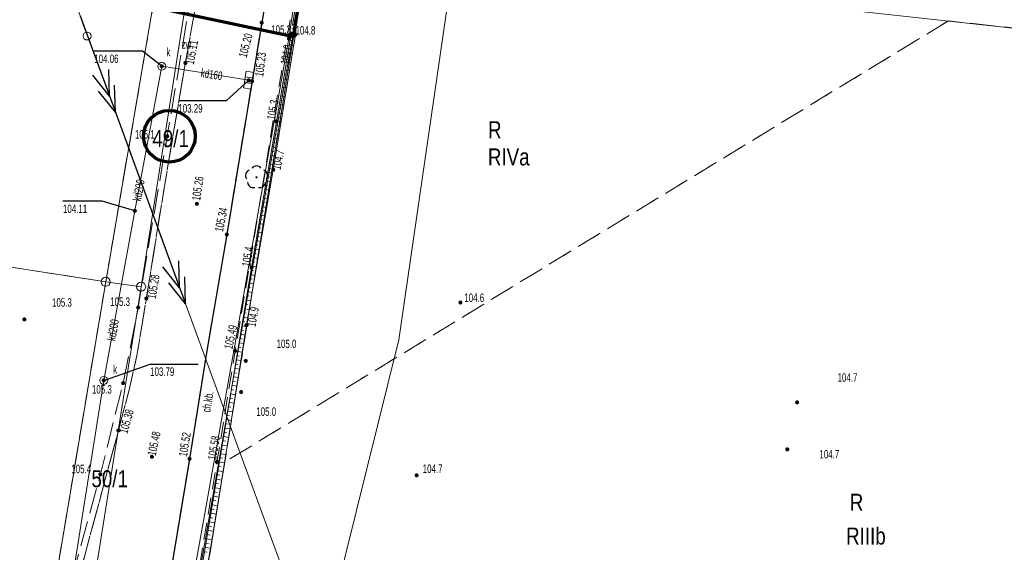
# Model space of a CAD drawing. Header units: inches. Extents: x 6497603 to 6502483, y 5925790 to 5934357.
# Tile 197 of 256: x 6500948 to 6501035, y 5926423 to 5926470. Entities that reach past the tile are written whole.
import ezdxf
from ezdxf.enums import TextEntityAlignment as Align

# ---------------------------------------------------------------- set-up
doc = ezdxf.new("R2010")
doc.units = ezdxf.units.IN
doc.header["$MEASUREMENT"] = 0
for name, pattern in [('1.5_0.75', [2.25, 1.5, -0.75]), ('2.25_0.75', [3, 2.25, -0.75]), ('219-1000', [0, 0]), ('egkk-1000', [3, 2.25, -0.75]), ('egug-1000', [1.5, 0.75, -0.75]), ('suep_sn_1000', [0, 0]), ('supp_1000', [1.25, 0.625, -0.625])]:
    doc.linetypes.add(name, pattern=pattern)
for name, color, linetype in [('000 Inne (niezydentyfikowane)', 7, 'Continuous'), ('202-punkt graniczny', 7, 'Continuous'), ('209-oznaczenie konturu klasyfikacyjnego', 7, 'Continuous'), ('210-oznaczenie konturu użytku gruntowego', 7, 'Continuous'), ('211-numer działki ewidencyjnej', 7, 'Continuous'), ('217-kontur klasyfikacyjny', 7, 'Continuous'), ('218-kontur użytku gruntowego', 7, 'Continuous'), ('219-działka ewidencyjna', 7, 'Continuous'), ('chodnik', 7, 'Continuous'), ('chodnik-Atr17', 7, 'Continuous'), ('drzewo liściaste', 7, 'Continuous'), ('jezdnia', 7, 'Continuous'), ('kratka ściekowa', 7, 'Continuous'), ('krawężnik', 7, 'Continuous'), ('obszar utwardzony', 7, 'Continuous'), ('obszar utwardzony-Atr17', 7, 'Continuous'), ('pikieta naturalna', 7, 'Continuous'), ('pikieta naturalna-Atr2', 7, 'Continuous'), ('pikieta sztuczna', 7, 'Continuous'), ('pikieta sztuczna-Atr2', 7, 'Continuous'), ('przewód elektroenergetyczny średniego napięcia', 7, 'Continuous'), ('przewód kanalizacyjny', 7, 'Continuous'), ('przewód kanalizacyjny-Atr1', 7, 'Continuous'), ('przewód telekomunikacyjny podziemny', 7, 'Continuous'), ('rzędna', 7, 'Continuous'), ('rzędna-Atr2', 7, 'Continuous'), ('rzędna-Atr3', 7, 'Continuous'), ('skarpa nieumocniona', 7, 'Continuous'), ('skarpa umocniona', 7, 'Continuous'), ('studnia kanalizacyjna', 7, 'Continuous'), ('studnia kanalizacyjna-Atr17', 7, 'Continuous'), ('słup przewodów napowietrznych', 7, 'Continuous')]:
    doc.layers.add(name, color=color, linetype=linetype)
doc.styles.get("Standard").update_dxf_attribs({"font": 'arial.ttf'})

# ---------------------------------------------------------------- blocks, each defined once
blk = doc.blocks.new('202')
at = {"color": 0, "linetype": 'Continuous', "lineweight": 0}
blk.add_circle((0, 0), 0.4, dxfattribs=at)
blk = doc.blocks.new('PW01')
at = {"linetype": 'Continuous', "lineweight": 13}
h = blk.add_hatch(color=0, dxfattribs=at)
edge = h.paths.add_edge_path()
edge.add_arc((0, 0), 0.18, 0, 360)
blk = doc.blocks.new('OP021')
at = {"linetype": 'Continuous', "lineweight": 13}
h = blk.add_hatch(color=0, dxfattribs=at)
edge = h.paths.add_edge_path()
edge.add_arc((0, 0), 0.1, 0, 360)
at = {"color": 0, "linetype": 'Continuous', "lineweight": -3}
for centre, start, end in [((0, 0.5), 38.316, 141.684), ((-0.476, 0.154), 110.388, 213.756), ((0.476, 0.154), 326.244, 69.612), ((-0.294, -0.404), 182.272, 285.64), ((0.294, -0.404), 254.36, 357.728), ((0.294, -0.404), 254.36, 357.728)]:
    blk.add_arc(centre, 0.5, start, end, dxfattribs=at)
blk = doc.blocks.new('US15')
at = {"color": 0, "linetype": 'Continuous', "lineweight": 13}
blk.add_circle((0, 0), 0.35, dxfattribs=at)
blk = doc.blocks.new('US05')
at = {"color": 0, "linetype": 'Continuous', "lineweight": 13}
for p, q in [((-0.75, -0.35), (-0.75, 0.35)), ((-0.75, 0.35), (-0.25, 0.35)), ((-0.25, -0.35), (-0.25, 0.35)), ((-0.25, 0.35), (0.25, 0.35)), ((0.25, -0.35), (0.25, 0.35)), ((0.25, 0.35), (0.75, 0.35)), ((0.75, -0.35), (0.75, 0.35)), ((-0.75, -0.35), (-0.25, -0.35)), ((-0.25, -0.35), (0.25, -0.35)), ((0.25, -0.35), (0.75, -0.35))]:
    blk.add_line(p, q, dxfattribs=at)
blk = doc.blocks.new('SM05')
at = {"color": 0, "linetype": 'Continuous', "lineweight": 13}
blk.add_circle((0, 0), 0.35, dxfattribs=at)
blk = doc.blocks.new('SUEP2')
at = {"color": 0, "linetype": 'Continuous'}
for p, q in [((0, 0), (9.04, 0)), ((7.54, 0), (5.29, 0.75)), ((7.54, 0), (5.29, -0.75)), ((9.04, 0), (6.79, 0.75)), ((9.04, 0), (6.79, -0.75)), ((9.04, 0), (27.04, 0)), ((25.54, 0), (23.29, 0.75)), ((25.54, 0), (23.29, -0.75)), ((27.04, 0), (24.79, 0.75)), ((27.04, 0), (24.79, -0.75))]:
    blk.add_line(p, q, dxfattribs=at)

msp = doc.modelspace()

# ---------------------------------------------------------------- linework, layer by layer
at = {"color": 6, "lineweight": 70}
msp.add_lwpolyline([(6501014.288, 5926803.269), (6501007.497, 5926761.792), (6501000.65, 5926723.114), (6500995.925, 5926696.36), (6500990.02, 5926661.92), (6500987.8, 5926647.455), (6500983.344, 5926617.376), (6500978.86, 5926589.52), (6500978.12, 5926584.44), (6500973.634, 5926554.262), (6500970.055, 5926531.585), (6500966.598, 5926510.957), (6500966.316, 5926508.932), (6500961.94, 5926483.39), (6500959.883, 5926470.656), (6500972.298, 5926468.045), (6500973.53, 5926475.65)], dxfattribs=at)
at = {"color": 5, "lineweight": 70}
msp.add_circle((6500961.343, 5926459.248), 2.284, dxfattribs=at)
at = {"layer": '000 Inne (niezydentyfikowane)', "color": 7, "linetype": 'Continuous', "lineweight": 18, "flags": 128}
for points in [[(6500972.26, 5926469.46), (6500972.58, 5926469.41)], [(6500972.15, 5926468.78), (6500972.52, 5926468.72)], [(6500972.21, 5926469.12), (6500972.38, 5926469.09)]]:
    msp.add_lwpolyline(points, dxfattribs=at)
at = {"layer": '217-kontur klasyfikacyjny', "color": 3, "linetype": 'egkk-1000', "lineweight": 18, "flags": 128}
for points in [[(6500973.53, 5926475.65), (6500966.22, 5926430.48)], [(6500955.73, 5926446.4), (6500959.95, 5926471.05)], [(6501030.07, 5926469.43), (6500966.22, 5926430.48)], [(6501111.78, 5926460.45), (6501030.07, 5926469.43)], [(6500955.73, 5926446.4), (6500923.18, 5926451.43)], [(6500950.44, 5926414.92), (6500955.73, 5926446.4)], [(6500966.22, 5926430.48), (6500962.01, 5926404.51)]]:
    msp.add_lwpolyline(points, dxfattribs=at)
at = {"layer": '218-kontur użytku gruntowego', "color": 3, "linetype": 'egug-1000', "lineweight": 18, "flags": 128}
for points in [[(6500973.53, 5926475.65), (6500966.22, 5926430.48)], [(6500955.73, 5926446.4), (6500959.95, 5926471.05)], [(6501030.07, 5926469.43), (6500966.22, 5926430.48)], [(6501111.78, 5926460.45), (6501030.07, 5926469.43)], [(6500955.73, 5926446.4), (6500923.18, 5926451.43)], [(6500950.44, 5926414.92), (6500955.73, 5926446.4)], [(6500966.22, 5926430.48), (6500962.01, 5926404.51)]]:
    msp.add_lwpolyline(points, dxfattribs=at)
at = {"layer": '219-działka ewidencyjna', "color": 3, "linetype": '219-1000', "lineweight": 18, "flags": 128}
for points in [[(6500961.21, 5926404.59), (6500973.53, 5926475.65)], [(6500962.01, 5926404.51), (6500973.53, 5926475.65)], [(6500973.53, 5926475.65), (6501111.1, 5926460.52)], [(6500959.95, 5926471.05), (6500955.73, 5926446.4)], [(6500962.74, 5926470.66), (6500958.85, 5926445.96)], [(6500955.73, 5926446.4), (6500843.59, 5926463.73)], [(6500955.73, 5926446.4), (6500950.44, 5926414.92)], [(6500958.85, 5926445.96), (6500953.81, 5926414.46)], [(6500958.85, 5926445.96), (6500955.73, 5926446.4)]]:
    msp.add_lwpolyline(points, dxfattribs=at)
at = {"layer": 'chodnik', "color": 7, "linetype": '1.5_0.75', "lineweight": 18, "flags": 128}
msp.add_lwpolyline([(6500970.34, 5926474.17), (6500970.76, 5926474.1), (6500971.39, 5926474), (6500972.73, 5926473.79), (6500972.04, 5926469.83), (6500971.87, 5926468.82), (6500971.02, 5926463.72), (6500970.45, 5926460.32), (6500968.81, 5926450.25), (6500967.14, 5926440.3), (6500965.54, 5926430.5), (6500963.69, 5926419.51), (6500962.03, 5926409.65), (6500961.75, 5926407.63), (6500960.47, 5926407.84), (6500959.52, 5926409.05), (6500959.67, 5926410.08), (6500961.32, 5926419.97), (6500963.12, 5926430.78), (6500964.71, 5926440.65), (6500966.41, 5926450.57), (6500968.02, 5926460.39), (6500968.64, 5926464.1), (6500969.49, 5926469.27), (6500969.68, 5926470.3)], close=True, dxfattribs=at)
at = {"layer": 'jezdnia', "color": 7, "linetype": '2.25_0.75', "lineweight": 18, "flags": 128}
msp.add_lwpolyline([(6500967.52, 5926475.78), (6500970.47, 5926475.3), (6500970.34, 5926474.17), (6500969.68, 5926470.3), (6500969.49, 5926469.27), (6500968.64, 5926464.1), (6500968.02, 5926460.39), (6500966.41, 5926450.57), (6500964.71, 5926440.65), (6500963.12, 5926430.78), (6500961.32, 5926419.97), (6500959.67, 5926410.08), (6500959.52, 5926409.05), (6500958.4, 5926402.16), (6500958.2, 5926401.16), (6500956.52, 5926390.93), (6500955.92, 5926387.39), (6500955.8, 5926386.37), (6500953.89, 5926374.55), (6500953.73, 5926373.46), (6500953.44, 5926371.55), (6500953.08, 5926369.21), (6500952.69, 5926366.58), (6500952.26, 5926363.66), (6500951.98, 5926361.63), (6500951.62, 5926358.68), (6500951.27, 5926355.63), (6500950.83, 5926351.7), (6500950.56, 5926348.7), (6500950.2, 5926344.71), (6500949.87, 5926340.76), (6500949.76, 5926338.7), (6500949.68, 5926335.75), (6500949.64, 5926334.74), (6500949.52, 5926328.23), (6500949.49, 5926327.2), (6500949.48, 5926325.22), (6500949.47, 5926322.2), (6500949.55, 5926319.76), (6500949.66, 5926317.23), (6500949.84, 5926313.23), (6500950.01, 5926310.21), (6500950.17, 5926308.21), (6500950.43, 5926305.18), (6500950.74, 5926302.26), (6500951.06, 5926299.26), (6500951.49, 5926295.58), (6500952.08, 5926290.33), (6500952.73, 5926285.4), (6500953.13, 5926282.44), (6500953.57, 5926279.4), (6500954.04, 5926276.46), (6500954.41, 5926274.33), (6500954.74, 5926272.49), (6500955.37, 5926269.55), (6500956.06, 5926266.66), (6500956.52, 5926264.7), (6500957.04, 5926262.72), (6500957.79, 5926259.85), (6500958.59, 5926257.01), (6500959.46, 5926254.06), (6500960.33, 5926251.13), (6500961.47, 5926247.41), (6500962.32, 5926244.49), (6500963.34, 5926241.33), (6500964.48, 5926237.89), (6500965.5, 5926234.96), (6500966.14, 5926233.14), (6500966.53, 5926232.14), (6500968.88, 5926225.61), (6500969.29, 5926224.6), (6500970.02, 5926222.74), (6500970.38, 5926221.87), (6500971.84, 5926218.15), (6500972.99, 5926215.36), (6500974.13, 5926212.6), (6500975.34, 5926209.86), (6500976.57, 5926207.09), (6500977.79, 5926204.36), (6500979.13, 5926201.69), (6500980.03, 5926199.93), (6500981.16, 5926197.8), (6500982.17, 5926195.97), (6500982.82, 5926194.92), (6500983.5, 5926193.77), (6500984.62, 5926192.1), (6500985.77, 5926190.49), (6500986.98, 5926188.92), (6500988.2, 5926187.36), (6500989.17, 5926186.2), (6500990.87, 5926184.3), (6500992.5, 5926182.51), (6500994.27, 5926180.73), (6500995.76, 5926179.32), (6500997.26, 5926177.93), (6500997.98, 5926177.32), (6500999.49, 5926176), (6501001.04, 5926174.69), (6501002.64, 5926173.48), (6501003.77, 5926172.66), (6501005.08, 5926171.78), (6501006.76, 5926170.76), (6501009.35, 5926169.19), (6501011.02, 5926168.15), (6501012.75, 5926167), (6501015.2, 5926165.27), (6501017.63, 5926163.53), (6501019.23, 5926162.32), (6501020.36, 5926161.31), (6501021.45, 5926160.26), (6501022.54, 5926159.21), (6501023.77, 5926157.9), (6501024.43, 5926157.12), (6501025.28, 5926156.11), (6501026.36, 5926154.87), (6501027.57, 5926153.3), (6501028.15, 5926152.45), (6501028.65, 5926151.68), (6501029.28, 5926150.71), (6501030.17, 5926149.6), (6501030.99, 5926148.6), (6501031.86, 5926147.75), (6501032.71, 5926147), (6501033.36, 5926146.49), (6501034.56, 5926145.76), (6501035.84, 5926145.14), (6501037.14, 5926144.59), (6501038.54, 5926143.97), (6501039.7, 5926143.38), (6501041.25, 5926142.34), (6501042.55, 5926141.23), (6501043.36, 5926140.29), (6501044.15, 5926139.04), (6501044.95, 5926137.68), (6501045.97, 5926135.97), (6501046.76, 5926134.83), (6501047.06, 5926134.43), (6501047.46, 5926133.9), (6501048.29, 5926133.07), (6501049.15, 5926132.29), (6501050.1, 5926131.67), (6501051.14, 5926131.14), (6501052.32, 5926130.71), (6501053.32, 5926130.44), (6501054.33, 5926130.26), (6501054.81, 5926130.11), (6501059.21, 5926129.52), (6501060.24, 5926129.37), (6501062.18, 5926128.95), (6501065.52, 5926128.17), (6501067.51, 5926127.68), (6501067.94, 5926127.56), (6501072.36, 5926126.36), (6501076.16, 5926125.39), (6501077, 5926125.24), (6501079.93, 5926124.73), (6501091.81, 5926122.96), (6501106.86, 5926120.63), (6501107.86, 5926120.45), (6501114.26, 5926119.46), (6501115.28, 5926119.31), (6501129.17, 5926117.14), (6501141.73, 5926115.29), (6501155.8, 5926113.1), (6501156.84, 5926112.94), (6501163.71, 5926111.96), (6501164.73, 5926111.81), (6501169.7, 5926111.07), (6501186.02, 5926108.73), (6501187.04, 5926108.57), (6501197.9, 5926107.02), (6501198.93, 5926106.86), (6501209.44, 5926105.01), (6501213.12, 5926104.73), (6501214.13, 5926104.59), (6501218.06, 5926103.95), (6501219.09, 5926103.82), (6501225, 5926102.98), (6501226.03, 5926103), (6501226.9, 5926103.16), (6501227.59, 5926103.32), (6501228.34, 5926103.71), (6501228.93, 5926104.14), (6501229.4, 5926105.03), (6501229.75, 5926106.03), (6501230.03, 5926107.51), (6501230.13, 5926108.51), (6501230.41, 5926111.43), (6501235.51, 5926111.16), (6501235.42, 5926108.23), (6501235.48, 5926107.23), (6501235.64, 5926106.46), (6501236.12, 5926105.41), (6501236.84, 5926104.54), (6501237.77, 5926103.89), (6501238.91, 5926103.49), (6501240.04, 5926103.43), (6501241.16, 5926103.54), (6501242.17, 5926103.85), (6501243.16, 5926104.12), (6501253.15, 5926106.97), (6501253.23, 5926106.89), (6501254.28, 5926103.94), (6501255.15, 5926100.97), (6501254.99, 5926100.67), (6501253.62, 5926100.28), (6501252.65, 5926100), (6501249.77, 5926099.21), (6501248.73, 5926098.94), (6501244.96, 5926097.81), (6501243.92, 5926097.57), (6501242.05, 5926097.03), (6501240.92, 5926096.64), (6501239.24, 5926095.9), (6501238.04, 5926095.27), (6501237.2, 5926094.68), (6501236.35, 5926093.84), (6501235.38, 5926092.95), (6501234.5, 5926091.83), (6501233.74, 5926090.74), (6501233.24, 5926089.73), (6501232.77, 5926088.7), (6501232.51, 5926087.65), (6501232.15, 5926085.66), (6501231.07, 5926079.74), (6501230.21, 5926075.13), (6501227.92, 5926063.04), (6501227.8, 5926062.48), (6501227.76, 5926061.73), (6501227.77, 5926061.08), (6501227.88, 5926060.39), (6501228.08, 5926059.83), (6501228.38, 5926059.33), (6501228.85, 5926058.88), (6501229.59, 5926058.46), (6501230.48, 5926058.18), (6501231.24, 5926057.98), (6501236.18, 5926057.48), (6501247.14, 5926056.54), (6501247.78, 5926056.32), (6501247.32, 5926053.12), (6501247.25, 5926050.18), (6501240.84, 5926050.54), (6501235.01, 5926051.15), (6501232.93, 5926051.11), (6501231.58, 5926051.14), (6501230.74, 5926051.16), (6501229.93, 5926051.11), (6501229.08, 5926050.94), (6501228.33, 5926050.61), (6501227.56, 5926049.99), (6501227.03, 5926049.46), (6501226.57, 5926048.76), (6501226.26, 5926048.04), (6501226.07, 5926047), (6501224.9, 5926038.07), (6501224.76, 5926037.04), (6501223.95, 5926030.65), (6501223.78, 5926029.64), (6501222.8, 5926021.69), (6501222.62, 5926020.67), (6501221.85, 5926014.28), (6501221.72, 5926013.21), (6501220.01, 5926001.35), (6501219.92, 5926000.35), (6501218.92, 5925993.96), (6501218.73, 5925992.94), (6501217.59, 5925985.53), (6501217.19, 5925983.25), (6501216.34, 5925978.62), (6501216.11, 5925977.64), (6501215.34, 5925973.74), (6501215.12, 5925972.71), (6501214.1, 5925967.79), (6501212.17, 5925958.57), (6501211.6, 5925955.9), (6501210.39, 5925950.18), (6501210.15, 5925949.2), (6501208.72, 5925942.4), (6501208.51, 5925941.33), (6501206.97, 5925934), (6501206.1, 5925929.6), (6501205.96, 5925928.62), (6501203.95, 5925916.84), (6501200.99, 5925899.07), (6501197.27, 5925877.8), (6501197.19, 5925877.04), (6501197.19, 5925876.24), (6501197.31, 5925875.07), (6501197.66, 5925873.98), (6501197.97, 5925873.22), (6501198.63, 5925872.3), (6501199.23, 5925871.72), (6501199.74, 5925871.37), (6501200.42, 5925871.01), (6501201.38, 5925870.71), (6501202.44, 5925870.55), (6501201.55, 5925864.88), (6501201.24, 5925864.89), (6501200.2, 5925864.97), (6501198.98, 5925864.81), (6501197.51, 5925864.23), (6501196.67, 5925863.67), (6501195.78, 5925862.79), (6501195.34, 5925862.22), (6501195.05, 5925861.84), (6501194.69, 5925861.34), (6501194.31, 5925860.58), (6501193.88, 5925859.32), (6501193.66, 5925858.13), (6501191.37, 5925844.58), (6501188.63, 5925845.69), (6501186.06, 5925846.29), (6501188.34, 5925859.28), (6501189.55, 5925865.75), (6501190.19, 5925869.41), (6501190.72, 5925872.53), (6501192, 5925879.57), (6501195.3, 5925899.15), (6501198.39, 5925917.25), (6501200.06, 5925927.91), (6501200.49, 5925930.37), (6501201.43, 5925935.3), (6501202.26, 5925939.27), (6501205.89, 5925956.67), (6501206.71, 5925960.26), (6501209.44, 5925973.27), (6501210.33, 5925977.62), (6501211, 5925981.11), (6501211.51, 5925984.07), (6501211.73, 5925985.08), (6501212.62, 5925991.03), (6501213.62, 5925996.92), (6501213.83, 5925997.96), (6501214.76, 5926004.82), (6501214.89, 5926005.86), (6501216.15, 5926014.76), (6501216.28, 5926015.75), (6501217.09, 5926022.16), (6501217.19, 5926023.22), (6501218.27, 5926030.95), (6501221.29, 5926054.94), (6501221.42, 5926055.98), (6501222.24, 5926062.4), (6501222.34, 5926063.44), (6501224.16, 5926076.33), (6501224.9, 5926081.72), (6501225.66, 5926087.21), (6501225.76, 5926088.39), (6501225.79, 5926089.57), (6501225.74, 5926090.79), (6501225.65, 5926091.85), (6501225.41, 5926093.04), (6501225.02, 5926094.16), (6501224.47, 5926095.07), (6501223.68, 5926095.94), (6501222.87, 5926096.5), (6501222, 5926096.87), (6501221.03, 5926097.17), (6501220.05, 5926097.37), (6501218.15, 5926097.65), (6501217.08, 5926097.83), (6501213.18, 5926098.37), (6501212.16, 5926098.52), (6501210.21, 5926098.79), (6501209.19, 5926099), (6501203.73, 5926099.73), (6501202.71, 5926099.87), (6501199.75, 5926100.28), (6501198.75, 5926100.43), (6501192.84, 5926101.32), (6501191.84, 5926101.46), (6501178.52, 5926103.46), (6501168.08, 5926104.92), (6501167.07, 5926105.07), (6501161.11, 5926105.95), (6501160.15, 5926106.11), (6501141.22, 5926108.96), (6501128.91, 5926110.87), (6501107.19, 5926114.24), (6501091.02, 5926116.76), (6501087.03, 5926117.36), (6501085.63, 5926117.57), (6501084.66, 5926117.74), (6501082.7, 5926117.91), (6501080.66, 5926118.01), (6501077.67, 5926118.12), (6501076.66, 5926118.16), (6501075.65, 5926118.1), (6501074.96, 5926118.04), (6501074.24, 5926117.87), (6501073.45, 5926117.58), (6501072.83, 5926117.24), (6501072.24, 5926116.73), (6501071.92, 5926116.36), (6501071.6, 5926115.95), (6501071.13, 5926115.07), (6501070.2, 5926112.15), (6501069.14, 5926109.35), (6501065.67, 5926107.67), (6501060.98, 5926105.37), (6501056.17, 5926102.92), (6501047.77, 5926098.64), (6501039.02, 5926094.25), (6501035.19, 5926092.32), (6501033.38, 5926091.57), (6501031.9, 5926091.17), (6501030.72, 5926091), (6501029.45, 5926090.96), (6501027.96, 5926091.09), (6501026.37, 5926091.21), (6501025.08, 5926091.02), (6501023.8, 5926090.63), (6501022.54, 5926089.24), (6501020.92, 5926087.38), (6501018.93, 5926085.36), (6501016.88, 5926083.52), (6501014.11, 5926081.3), (6501011.15, 5926079.19), (6501008.09, 5926077.35), (6501004.66, 5926075.72), (6501000.14, 5926073.66), (6500996.05, 5926071.78), (6500991.19, 5926069.54), (6500987.22, 5926067.8), (6500985.88, 5926070.25), (6500984.5, 5926072.54), (6500990.81, 5926076.24), (6500997.85, 5926080.69), (6501004.96, 5926085.16), (6501007.77, 5926086.97), (6501009.89, 5926088.54), (6501012.32, 5926090.44), (6501014.72, 5926092.81), (6501016.4, 5926095.01), (6501018.1, 5926097.7), (6501019.49, 5926099.95), (6501021.13, 5926103.12), (6501021.79, 5926104.63), (6501021.73, 5926104.89), (6501022.4, 5926106.7), (6501022.77, 5926107.65), (6501022.96, 5926108.66), (6501023.19, 5926109.6), (6501023.35, 5926110.74), (6501023.42, 5926111.89), (6501023.37, 5926112.99), (6501023.17, 5926114.21), (6501022.81, 5926115.94), (6501022.34, 5926117.28), (6501021.93, 5926118.41), (6501021.38, 5926119.39), (6501020.82, 5926120.06), (6501020.31, 5926120.58), (6501019.37, 5926121.14), (6501018.64, 5926121.59), (6501017.79, 5926122.01), (6501016.87, 5926122.36), (6501016.07, 5926122.61), (6501015.13, 5926122.79), (6501014.32, 5926122.89), (6501013.3, 5926122.96), (6501011.3, 5926123.02), (6501010.28, 5926123.07), (6501008.82, 5926123.15), (6501007.35, 5926123.27), (6501006.78, 5926123.46), (6501004.62, 5926123.76), (6501002.02, 5926124.18), (6501000.54, 5926124.46), (6500997.95, 5926125.21), (6500994.57, 5926126.41), (6500989.34, 5926128.79), (6500983.15, 5926131.79), (6500980.24, 5926133), (6500976.92, 5926134.27), (6500973.27, 5926135.38), (6500969.21, 5926136.46), (6500966.14, 5926137.16), (6500962.38, 5926137.84), (6500956.83, 5926138.72), (6500951.6, 5926139.58), (6500948.09, 5926140.28), (6500941.13, 5926141.59), (6500936.68, 5926142.36), (6500936.26, 5926142.38), (6500936.91, 5926144.94), (6500937.28, 5926147.22), (6500938.48, 5926147.26), (6500944.87, 5926146.1), (6500952.28, 5926144.84), (6500952.45, 5926144.94), (6500957.36, 5926144.12), (6500958.42, 5926144.02), (6500960.33, 5926143.82), (6500961.34, 5926143.73), (6500962.4, 5926143.7), (6500964.35, 5926143.61), (6500966.38, 5926143.52), (6500968.34, 5926143.33), (6500970.37, 5926142.99), (6500972.16, 5926142.64), (6500975.22, 5926141.96), (6500978.14, 5926141.2), (6500980.07, 5926140.59), (6500984.84, 5926139.11), (6500988.6, 5926137.98), (6500991.96, 5926137.02), (6500993.89, 5926136.41), (6500996.3, 5926135.75), (6500998.23, 5926135.25), (6500999.76, 5926134.9), (6501002.22, 5926134.43), (6501003.59, 5926134.13), (6501004.64, 5926133.95), (6501005.57, 5926133.82), (6501006.54, 5926133.72), (6501007.41, 5926133.65), (6501008.58, 5926133.66), (6501009.4, 5926133.71), (6501010.99, 5926133.99), (6501012.51, 5926134.33), (6501013.46, 5926134.67), (6501014.17, 5926134.95), (6501015.06, 5926135.45), (6501015.72, 5926135.84), (6501016.55, 5926136.42), (6501017.28, 5926137.05), (6501017.97, 5926137.76), (6501018.59, 5926138.35), (6501019.09, 5926139.31), (6501019.34, 5926140.2), (6501019.48, 5926141.24), (6501019.5, 5926142.22), (6501019.53, 5926143.17), (6501019.42, 5926144.33), (6501019.23, 5926145.48), (6501018.9, 5926146.66), (6501018.59, 5926147.63), (6501018.18, 5926148.39), (6501017.57, 5926149.31), (6501017.02, 5926149.96), (6501016.24, 5926150.87), (6501015.1, 5926152.17), (6501013.64, 5926153.83), (6501013.57, 5926154), (6501012.46, 5926155.3), (6501009.41, 5926158.38), (6501006.55, 5926161.1), (6501003.79, 5926163.84), (6501000.27, 5926167.22), (6500997.75, 5926169.48), (6500994.93, 5926171.9), (6500993.22, 5926173.37), (6500990.08, 5926176.36), (6500986.16, 5926180.45), (6500984.36, 5926182.53), (6500983.92, 5926182.88), (6500982.09, 5926185.15), (6500980.83, 5926186.8), (6500979.72, 5926188.4), (6500979.64, 5926188.64), (6500977.9, 5926191.3), (6500976.68, 5926193.39), (6500974.4, 5926197.5), (6500971.6, 5926203.33), (6500970.2, 5926206.34), (6500968.02, 5926211.54), (6500966.1, 5926216.13), (6500964.42, 5926220.5), (6500963.39, 5926223.18), (6500962.78, 5926224.79), (6500960.85, 5926229.86), (6500958.92, 5926235.34), (6500957.26, 5926240.34), (6500955.77, 5926245.22), (6500954.5, 5926249.48), (6500953.02, 5926254.47), (6500951.16, 5926261.1), (6500950.63, 5926263.22), (6500949.44, 5926268.23), (6500948.4, 5926273.5), (6500947.44, 5926279.19), (6500946.72, 5926284.52), (6500945.98, 5926290.57), (6500945.39, 5926295.06), (6500944.64, 5926301.22), (6500943.99, 5926308.19), (6500943.71, 5926313.06), (6500943.38, 5926320.02), (6500943.36, 5926324.68), (6500943.39, 5926329.54), (6500943.52, 5926335.16), (6500943.63, 5926336.77), (6500943.87, 5926342.09), (6500944.45, 5926348.6), (6500944.89, 5926353.17), (6500945.31, 5926356.92), (6500946, 5926362.7), (6500946.75, 5926367.77), (6500946.9, 5926369.53), (6500947.97, 5926376.36), (6500948.58, 5926379.99), (6500949.87, 5926387.54), (6500950.36, 5926390.87), (6500950.58, 5926392.97), (6500951.07, 5926399.96), (6500951.2, 5926400.17), (6500951.56, 5926405.22), (6500951.74, 5926408.6), (6500951.86, 5926412.25), (6500952.04, 5926414.31), (6500952.81, 5926417.99), (6500953.87, 5926422.25), (6500955.38, 5926427.84), (6500956.84, 5926433.28), (6500957.79, 5926436.87), (6500958.47, 5926439.89), (6500959.31, 5926444.93), (6500960.75, 5926453.89), (6500962.75, 5926465.71), (6500964.63, 5926476.24)], close=True, dxfattribs=at)
at = {"layer": 'krawężnik', "color": 7, "linetype": 'Continuous', "lineweight": 25, "flags": 128}
msp.add_lwpolyline([(6500970.47, 5926475.3), (6500970.34, 5926474.17), (6500969.68, 5926470.3), (6500969.49, 5926469.27), (6500968.64, 5926464.1), (6500968.02, 5926460.39), (6500966.41, 5926450.57), (6500964.71, 5926440.65), (6500963.12, 5926430.78), (6500961.32, 5926419.97)], dxfattribs=at)
at = {"layer": 'obszar utwardzony', "color": 7, "linetype": '2.25_0.75', "lineweight": 18, "flags": 128}
msp.add_lwpolyline([(6500964.63, 5926476.24), (6500962.75, 5926465.71), (6500960.75, 5926453.89), (6500959.31, 5926444.93), (6500958.47, 5926439.89), (6500957.79, 5926436.87), (6500956.84, 5926433.28), (6500955.38, 5926427.84), (6500953.87, 5926422.25), (6500952.81, 5926417.99), (6500952.04, 5926414.31), (6500951.86, 5926412.25), (6500951.74, 5926408.6), (6500951.56, 5926405.22), (6500951.2, 5926400.17), (6500951.07, 5926399.96), (6500950.68, 5926399.57), (6500951.2, 5926409.01), (6500951.35, 5926413.03), (6500951.67, 5926415.59), (6500952.71, 5926420.08), (6500955.25, 5926429.41), (6500957.26, 5926437.46), (6500958.59, 5926444.13), (6500961.15, 5926459.24), (6500964.04, 5926476.33)], close=True, dxfattribs=at)
at = {"layer": 'przewód elektroenergetyczny średniego napięcia', "color": 1, "linetype": 'suep_sn_1000', "lineweight": 18, "flags": 128}
msp.add_lwpolyline([(6500989.2, 5926372.17), (6500953.47, 5926469.86)], dxfattribs=at)
at = {"layer": 'przewód kanalizacyjny', "color": 34, "linetype": 'Continuous', "lineweight": 18, "flags": 128}
for points in [[(6500960.67, 5926465.42), (6500958.3, 5926452.66)], [(6500968.34, 5926464.19), (6500960.67, 5926465.42)], [(6500958.3, 5926452.66), (6500955.55, 5926437.7)], [(6500955.55, 5926437.7), (6500948.36, 5926392.23)]]:
    msp.add_lwpolyline(points, dxfattribs=at)
at = {"layer": 'przewód telekomunikacyjny podziemny', "color": 30, "linetype": 'Continuous', "lineweight": 18, "flags": 128}
for points in [[(6501044.69, 5926815.36), (6501035.71, 5926766.18), (6501027.74, 5926718.85), (6501020.68, 5926671.15), (6501011.26, 5926622.96), (6501003.43, 5926574.72), (6500995.72, 5926526.99), (6500987.58, 5926482.63), (6500981.59, 5926441.29), (6500972.21, 5926403.46)], [(6500990.65, 5926665.04), (6500987.45, 5926640.45), (6500986.95, 5926634.29), (6500986.01, 5926631.95), (6500983.85, 5926619.57), (6500998.55, 5926617.08), (6500997.31, 5926609.2), (6500995.49, 5926594.85), (6500991.8, 5926572.67), (6500987.21, 5926551.13), (6500982.75, 5926526.41), (6500978.16, 5926502.55), (6500973.52, 5926479.09), (6500971.89, 5926467.87), (6500969.86, 5926456.4), (6500967.19, 5926441.32), (6500964.2, 5926424.48), (6500961.05, 5926407.01)]]:
    msp.add_lwpolyline(points, dxfattribs=at)
at = {"layer": 'rzędna-Atr2', "color": 7, "flags": 128}
for points in [[(6500960.67, 5926465.42), (6500958.98, 5926466.75), (6500954.713, 5926466.75)], [(6500968.34, 5926464.19), (6500966.36, 5926462.37), (6500962.133, 5926462.37)], [(6500958.3, 5926452.66), (6500955.4, 5926453.51), (6500951.955, 5926453.51)], [(6500955.55, 5926437.7), (6500959.64, 5926439.14), (6500963.867, 5926439.14)]]:
    msp.add_lwpolyline(points, dxfattribs=at)
at = {"layer": 'skarpa nieumocniona', "color": 7, "linetype": '1.5_0.75', "lineweight": 18, "flags": 128}
msp.add_lwpolyline([(6500972.97, 5926473.81), (6500972.47, 5926468.22), (6500972.07, 5926468.29)], close=True, dxfattribs=at)
msp.add_lwpolyline([(6500972.97, 5926473.81), (6500972.47, 5926468.22), (6500972.07, 5926468.29)], close=True, dxfattribs=at)
at = {"layer": 'skarpa umocniona', "color": 7, "linetype": 'Continuous', "lineweight": 18, "flags": 128}
msp.add_lwpolyline([(6500972.07, 5926468.29), (6500972.47, 5926468.22), (6500970.5, 5926456.29), (6500968.14, 5926442.57), (6500965.43, 5926425.63), (6500963.63, 5926415.04), (6500962.83, 5926409.61), (6500962.3, 5926409.68), (6500964.04, 5926420.09), (6500966.3, 5926433.74), (6500968.59, 5926447.66), (6500970.79, 5926460.55)], close=True, dxfattribs=at)
msp.add_lwpolyline([(6500972.07, 5926468.29), (6500972.47, 5926468.22), (6500970.5, 5926456.29), (6500968.14, 5926442.57), (6500965.43, 5926425.63), (6500963.63, 5926415.04), (6500962.83, 5926409.61), (6500962.3, 5926409.68), (6500964.04, 5926420.09), (6500966.3, 5926433.74), (6500968.59, 5926447.66), (6500970.79, 5926460.55)], close=True, dxfattribs=at)
for points in [[(6500971.97, 5926467.71), (6500972.17, 5926467.68)], [(6500972.04, 5926468.09), (6500972.44, 5926468.02)], [(6500971.85, 5926466.96), (6500972.05, 5926466.92)], [(6500971.91, 5926467.33), (6500972.31, 5926467.27)], [(6500971.73, 5926466.2), (6500971.93, 5926466.17)], [(6500971.79, 5926466.58), (6500972.19, 5926466.51)], [(6500971.54, 5926465.08), (6500971.94, 5926465.01)], [(6500971.6, 5926465.45), (6500971.8, 5926465.42)], [(6500971.66, 5926465.83), (6500972.06, 5926465.76)], [(6500971.41, 5926464.32), (6500971.82, 5926464.26)], [(6500971.48, 5926464.7), (6500971.68, 5926464.67)], [(6500971.29, 5926463.57), (6500971.69, 5926463.51)], [(6500971.35, 5926463.95), (6500971.55, 5926463.91)], [(6500971.1, 5926462.44), (6500971.3, 5926462.41)], [(6500971.17, 5926462.82), (6500971.57, 5926462.75)], [(6500971.23, 5926463.2), (6500971.43, 5926463.16)], [(6500970.98, 5926461.69), (6500971.18, 5926461.66)], [(6500971.04, 5926462.07), (6500971.44, 5926462)], [(6500970.85, 5926460.94), (6500971.06, 5926460.91)], [(6500970.92, 5926461.31), (6500971.32, 5926461.25)], [(6500970.73, 5926460.19), (6500970.93, 5926460.15)], [(6500970.79, 5926460.56), (6500971.19, 5926460.5)], [(6500970.54, 5926459.06), (6500970.95, 5926458.99)], [(6500970.6, 5926459.44), (6500970.8, 5926459.4)], [(6500970.66, 5926459.81), (6500971.07, 5926459.74)], [(6500970.41, 5926458.31), (6500970.82, 5926458.24)], [(6500970.47, 5926458.68), (6500970.68, 5926458.65)], [(6500970.28, 5926457.56), (6500970.7, 5926457.48)], [(6500970.34, 5926457.93), (6500970.55, 5926457.9)], [(6500970.09, 5926456.43), (6500970.3, 5926456.39)], [(6500970.15, 5926456.8), (6500970.57, 5926456.73)], [(6500970.21, 5926457.18), (6500970.43, 5926457.14)], [(6500969.96, 5926455.68), (6500970.17, 5926455.64)], [(6500970.02, 5926456.05), (6500970.45, 5926455.98)], [(6500969.83, 5926454.93), (6500970.04, 5926454.89)], [(6500969.89, 5926455.3), (6500970.32, 5926455.23)], [(6500969.64, 5926453.8), (6500970.06, 5926453.73)], [(6500969.7, 5926454.17), (6500969.91, 5926454.14)], [(6500969.77, 5926454.55), (6500970.19, 5926454.48)], [(6500969.51, 5926453.05), (6500969.93, 5926452.97)], [(6500969.57, 5926453.42), (6500969.78, 5926453.39)], [(6500969.38, 5926452.29), (6500969.8, 5926452.22)], [(6500969.45, 5926452.67), (6500969.66, 5926452.63)], [(6500969.19, 5926451.17), (6500969.4, 5926451.13)], [(6500969.25, 5926451.54), (6500969.67, 5926451.47)], [(6500969.32, 5926451.92), (6500969.53, 5926451.88)], [(6500969.06, 5926450.42), (6500969.27, 5926450.38)], [(6500969.12, 5926450.79), (6500969.54, 5926450.72)], [(6500968.93, 5926449.66), (6500969.14, 5926449.63)], [(6500969, 5926450.04), (6500969.41, 5926449.97)], [(6500968.74, 5926448.54), (6500969.15, 5926448.47)], [(6500968.8, 5926448.91), (6500969.01, 5926448.88)], [(6500968.87, 5926449.29), (6500969.28, 5926449.22)], [(6500968.61, 5926447.79), (6500969.02, 5926447.71)], [(6500968.68, 5926448.16), (6500968.88, 5926448.13)], [(6500968.49, 5926447.03), (6500968.9, 5926446.97)], [(6500968.55, 5926447.41), (6500968.75, 5926447.38)], [(6500968.36, 5926446.28), (6500968.77, 5926446.21)], [(6500968.42, 5926446.66), (6500968.63, 5926446.62)], [(6500968.18, 5926445.15), (6500968.38, 5926445.12)], [(6500968.24, 5926445.53), (6500968.64, 5926445.46)], [(6500968.3, 5926445.9), (6500968.5, 5926445.87)], [(6500968.05, 5926444.4), (6500968.25, 5926444.37)], [(6500968.12, 5926444.78), (6500968.51, 5926444.71)], [(6500967.93, 5926443.65), (6500968.12, 5926443.62)], [(6500967.99, 5926444.02), (6500968.38, 5926443.96)], [(6500967.74, 5926442.52), (6500968.12, 5926442.46)], [(6500967.81, 5926442.89), (6500968, 5926442.86)], [(6500967.87, 5926443.27), (6500968.25, 5926443.21)], [(6500967.62, 5926441.77), (6500968, 5926441.7)], [(6500967.68, 5926442.14), (6500967.87, 5926442.11)], [(6500967.5, 5926441.01), (6500967.88, 5926440.95)], [(6500967.56, 5926441.39), (6500967.75, 5926441.36)], [(6500967.31, 5926439.89), (6500967.51, 5926439.85)], [(6500967.37, 5926440.26), (6500967.76, 5926440.2)], [(6500967.43, 5926440.64), (6500967.63, 5926440.61)], [(6500967.19, 5926439.13), (6500967.38, 5926439.1)], [(6500967.25, 5926439.51), (6500967.64, 5926439.44)], [(6500967.06, 5926438.38), (6500967.26, 5926438.35)], [(6500967.13, 5926438.76), (6500967.52, 5926438.69)], [(6500966.88, 5926437.25), (6500967.28, 5926437.19)], [(6500966.94, 5926437.63), (6500967.14, 5926437.6)], [(6500967, 5926438), (6500967.4, 5926437.94)], [(6500966.75, 5926436.5), (6500967.16, 5926436.43)], [(6500966.82, 5926436.88), (6500967.02, 5926436.84)], [(6500966.63, 5926435.75), (6500967.04, 5926435.68)], [(6500966.69, 5926436.12), (6500966.9, 5926436.09)], [(6500966.51, 5926434.99), (6500966.92, 5926434.93)], [(6500966.57, 5926435.37), (6500966.77, 5926435.34)], [(6500966.32, 5926433.87), (6500966.53, 5926433.83)], [(6500966.38, 5926434.24), (6500966.8, 5926434.17)], [(6500966.44, 5926434.62), (6500966.65, 5926434.58)], [(6500966.2, 5926433.11), (6500966.41, 5926433.08)], [(6500966.26, 5926433.49), (6500966.68, 5926433.42)], [(6500966.07, 5926432.36), (6500966.28, 5926432.33)], [(6500966.13, 5926432.74), (6500966.56, 5926432.67)], [(6500965.89, 5926431.23), (6500966.32, 5926431.16)], [(6500965.95, 5926431.61), (6500966.16, 5926431.57)], [(6500966.01, 5926431.99), (6500966.44, 5926431.92)], [(6500965.76, 5926430.48), (6500966.19, 5926430.41)], [(6500965.82, 5926430.86), (6500966.04, 5926430.82)], [(6500965.64, 5926429.73), (6500966.07, 5926429.66)], [(6500965.7, 5926430.11), (6500965.92, 5926430.07)], [(6500965.45, 5926428.6), (6500965.67, 5926428.56)], [(6500965.51, 5926428.98), (6500965.95, 5926428.9)], [(6500965.57, 5926429.35), (6500965.79, 5926429.32)], [(6500965.32, 5926427.85), (6500965.55, 5926427.81)], [(6500965.39, 5926428.22), (6500965.83, 5926428.15)], [(6500965.2, 5926427.1), (6500965.43, 5926427.06)], [(6500965.26, 5926427.47), (6500965.71, 5926427.4)], [(6500965.01, 5926425.97), (6500965.47, 5926425.89)], [(6500965.08, 5926426.34), (6500965.3, 5926426.31)], [(6500965.14, 5926426.72), (6500965.59, 5926426.64)], [(6500964.89, 5926425.22), (6500965.35, 5926425.14)], [(6500964.95, 5926425.59), (6500965.18, 5926425.55)], [(6500964.76, 5926424.46), (6500965.22, 5926424.39)], [(6500964.83, 5926424.84), (6500965.05, 5926424.8)], [(6500964.64, 5926423.71), (6500965.09, 5926423.64)], [(6500964.7, 5926424.09), (6500964.93, 5926424.05)], [(6500964.45, 5926422.58), (6500964.68, 5926422.55)], [(6500964.51, 5926422.96), (6500964.96, 5926422.88)], [(6500964.58, 5926423.33), (6500964.8, 5926423.3)]]:
    msp.add_lwpolyline(points, dxfattribs=at)
at = {"layer": 'słup przewodów napowietrznych', "color": 7, "linetype": 'supp_1000', "lineweight": 18, "flags": 128}
msp.add_lwpolyline([(6500952.85, 5926471.63), (6500954.08, 5926468.09)], dxfattribs=at)

# ---------------------------------------------------------------- block references
at = {"layer": '202-punkt graniczny', "color": 7, "linetype": 'Continuous', "lineweight": 18}
for p in [(6500955.73, 5926446.4), (6500958.85, 5926445.96)]:
    msp.add_blockref('202', p, dxfattribs=at)
at = {"layer": 'drzewo liściaste', "color": 94, "linetype": 'Continuous', "lineweight": 18}
msp.add_blockref('OP021', (6500969.03, 5926455.62), dxfattribs=at)
at = {"layer": 'kratka ściekowa', "color": 34, "linetype": 'Continuous', "lineweight": 18, "rotation": 260.811}
msp.add_blockref('US05', (6500968.34, 5926464.19), dxfattribs=at)
at = {"layer": 'pikieta naturalna', "color": 7, "linetype": 'Continuous', "lineweight": 13}
for p in [(6500972.07, 5926468.29), (6500972.47, 5926468.22), (6500970.79, 5926460.55), (6500961.15, 5926459.24), (6500970.5, 5926456.29), (6500968.59, 5926447.66), (6500958.59, 5926444.13), (6500987.02, 5926444.57), (6500948.55, 5926443.08), (6500968.14, 5926442.57), (6500968.08, 5926439.42), (6500957.26, 5926437.46), (6500967.67, 5926436.67), (6501016.72, 5926435.76), (6501015.85, 5926431.61), (6500955.25, 5926429.41), (6500983.15, 5926429.32)]:
    msp.add_blockref('PW01', p, dxfattribs=at)
at = {"layer": 'pikieta sztuczna', "color": 7, "linetype": 'Continuous', "lineweight": 13}
for p in [(6500969.49, 5926469.27), (6500962.75, 5926465.71), (6500968.64, 5926464.1), (6500963.77, 5926453.28), (6500966.41, 5926450.57), (6500959.31, 5926444.93), (6500967.14, 5926440.3), (6500956.84, 5926433.28), (6500959.8, 5926430.96), (6500963.12, 5926430.78), (6500965.54, 5926430.5)]:
    msp.add_blockref('PW01', p, dxfattribs=at)
at = {"layer": 'przewód elektroenergetyczny średniego napięcia', "color": 1, "linetype": 'Continuous', "lineweight": 18, "rotation": 290.09}
msp.add_blockref('SUEP2', (6500953.47, 5926469.86), dxfattribs=at)
at = {"layer": 'rzędna', "color": 30, "linetype": 'Continuous', "lineweight": 18}
msp.add_blockref('PW01', (6500971.89, 5926467.87), dxfattribs=at)
at = {"layer": 'rzędna', "color": 34, "linetype": 'Continuous', "lineweight": 18}
for p in [(6500960.67, 5926465.42), (6500968.34, 5926464.19), (6500958.3, 5926452.66), (6500955.55, 5926437.7)]:
    msp.add_blockref('PW01', p, dxfattribs=at)
at = {"layer": 'studnia kanalizacyjna', "color": 34, "linetype": 'Continuous', "lineweight": 18}
for p in [(6500960.67, 5926465.42), (6500955.55, 5926437.7)]:
    msp.add_blockref('US15', p, dxfattribs=at)
at = {"layer": 'słup przewodów napowietrznych', "color": 7, "linetype": 'Continuous', "lineweight": 18}
msp.add_blockref('SM05', (6500954.08, 5926468.09), dxfattribs=at)

# ---------------------------------------------------------------- texts
at = {"layer": '209-oznaczenie konturu klasyfikacyjnego', "color": 3, "linetype": 'Continuous', "lineweight": 18, "width": 0.79}
for s, p in [('RIVa', (6500989.44, 5926458.17)), ('RIIIb', (6501021.04, 5926424.71))]:
    msp.add_text(s, height=1.5, dxfattribs=at).set_placement(p, align=Align.TOP_LEFT)
at = {"layer": '210-oznaczenie konturu użytku gruntowego', "color": 3, "linetype": 'Continuous', "lineweight": 18, "width": 0.79}
for p in [(6500989.45, 5926459.07), (6501021.37, 5926426.19)]:
    msp.add_text('R', height=1.5, dxfattribs=at).set_placement(p)
at = {"layer": '211-numer działki ewidencyjnej', "color": 3, "linetype": 'Continuous', "lineweight": 18, "width": 0.79}
for s, p in [('49/1', (6500959.84, 5926458.29)), ('50/1', (6500954.46, 5926428.27))]:
    msp.add_text(s, height=1.5, dxfattribs=at).set_placement(p)
at = {"layer": 'chodnik-Atr17', "color": 7, "width": 0.667}
msp.add_text('ch.kb.', height=0.75, rotation=80.848, dxfattribs=at).set_placement((6500964.95, 5926434.83))
at = {"layer": 'obszar utwardzony-Atr17', "color": 7, "width": 0.667}
msp.add_text('zw.', height=0.75, dxfattribs=at).set_placement((6500962.43, 5926466.98))
at = {"layer": 'pikieta naturalna-Atr2', "color": 7, "width": 0.667}
msp.add_text('105.3', height=0.75, dxfattribs=at).set_placement((6500972.07, 5926468.29), align=Align.RIGHT)
for s, p in [('104.8', (6500972.47, 5926468.22)), ('105.1', (6500958.3, 5926459.04)), ('104.6', (6500987.36, 5926444.62)), ('105.3', (6500950.99, 5926444.2)), ('105.3', (6500956.12, 5926444.27)), ('105.0', (6500970.8, 5926440.55)), ('104.7', (6501020.29, 5926437.58)), ('105.3', (6500954.51, 5926436.53)), ('105.0', (6500969.01, 5926434.57)), ('104.7', (6501018.69, 5926430.81)), ('104.7', (6500983.69, 5926429.53)), ('105.4', (6500952.69, 5926429.51))]:
    msp.add_text(s, height=0.75, dxfattribs=at).set_placement(p)
for s, rotation, p in [('105.3', 79.286, (6500970.66, 5926460.65)), ('104.7', 78.219, (6500971.14, 5926456.24)), ('105.4', 80.69, (6500968.47, 5926447.7)), ('104.9', 79.531, (6500968.93, 5926442.38))]:
    msp.add_text(s, height=0.75, rotation=rotation, dxfattribs=at).set_placement(p)
at = {"layer": 'pikieta sztuczna-Atr2', "color": 7, "width": 0.667}
for s, rotation, p in [('105.20', 75.294, (6500968.15, 5926466.13)), ('105.11', 79.469, (6500963.49, 5926465.54)), ('105.23', 83.027, (6500969.62, 5926464.48)), ('105.26', 81.776, (6500964.06, 5926453.53)), ('105.34', 78.425, (6500966.06, 5926450.76)), ('105.28', 80.537, (6500960.13, 5926444.85)), ('105.49', 77.949, (6500966.89, 5926440.4)), ('105.38', 74.164, (6500957.63, 5926432.95)), ('105.48', 77.981, (6500960.13, 5926431)), ('105.52', 80.597, (6500962.89, 5926430.93)), ('105.58', 80.299, (6500965.45, 5926430.63))]:
    msp.add_text(s, height=0.75, rotation=rotation, dxfattribs=at).set_placement(p)
at = {"layer": 'przewód kanalizacyjny-Atr1', "color": 34, "width": 0.667}
for s, rotation, p in [('kd160', 350.889, (6500964.13, 5926464.86)), ('kd200', 79.478, (6500958.46, 5926453.54)), ('kd200', 79.584, (6500956.19, 5926441.21))]:
    msp.add_text(s, height=0.75, rotation=rotation, dxfattribs=at).set_placement(p, align=Align.MIDDLE_LEFT)
at = {"layer": 'rzędna-Atr2', "color": 30, "width": 0.667}
msp.add_text('104.0', height=0.75, rotation=79.963, dxfattribs=at).set_placement((6500971.49, 5926465.59), align=Align.MIDDLE_LEFT)
at = {"layer": 'rzędna-Atr3', "color": 34, "width": 0.667}
for s, p in [('104.06', (6500954.713, 5926465.482)), ('103.29', (6500962.133, 5926461.103)), ('104.11', (6500951.955, 5926452.242)), ('103.79', (6500959.64, 5926437.873))]:
    msp.add_text(s, height=0.75, dxfattribs=at).set_placement(p, align=Align.BOTTOM_LEFT)
at = {"layer": 'studnia kanalizacyjna-Atr17', "color": 34, "width": 0.667}
for p in [(6500961.09, 5926466.29), (6500956.39, 5926438.3)]:
    msp.add_text('k', height=0.75, dxfattribs=at).set_placement(p)

doc.saveas('drawing.dxf')
